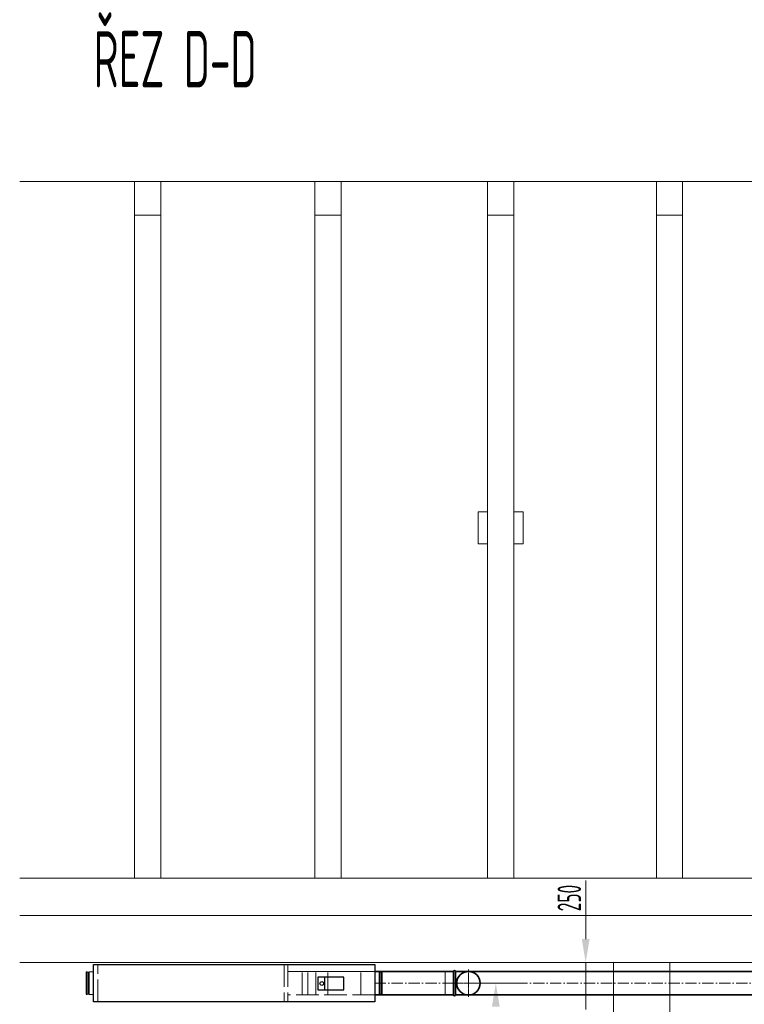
# Model space of a CAD drawing. Header units: millimetres. Extents: x 7400 to 85045, y 24168 to 123018.
# Tile 58 of 79: x 49972 to 53832, y 87832 to 93076. Entities that reach past the tile are written whole.
import ezdxf

# ---------------------------------------------------------------- set-up
doc = ezdxf.new("R2010")
doc.units = ezdxf.units.MM
for name, pattern in [('ACAD_ISO02W100', [15, 12, -3]), ('ACAD_ISO10W100', [18, 12, -3, 0, -3]), ('phl_thick', [0])]:
    doc.linetypes.add(name, pattern=pattern)
for name, color, linetype, lineweight in [('UT_KOTY - DIMENZE', 7, 'Continuous', 5), ('VZT_01 SUP (PŘÍVOD) - OBRYS', 5, 'Continuous', 35), ('VZT_02 SUP (PŘÍVOD) - OSA', 5, 'ACAD_ISO10W100', 5), ('VZT_21 ZAŘÍZENÍ - OBRYS', 1, 'Continuous', 30), ('VZT_22 ZAŘÍZENÍ - DETAIL', 8, 'Continuous', 5), ('VZT_50 POPIS - OBECNE', 7, 'Continuous', 13), ('VZT_POPIS - OBECNE', 7, 'Continuous', 5)]:
    doc.layers.add(name, color=color, linetype=linetype, lineweight=lineweight)
doc.layers.add('VZT_03 SUP (PŘÍVOD) - NETISK', color=8, linetype='ACAD_ISO02W100', lineweight=5, plot=False)
doc.layers.add('VZT_07 ETA (ODVOD) - NETISK', color=8, linetype='ACAD_ISO02W100', lineweight=5, plot=False)
doc.styles.add('ISOCP 2.5', font='isocp.shx', dxfattribs={"width": 0.6, "height": 2.5})

msp = doc.modelspace()

# ---------------------------------------------------------------- linework, layer by layer
at = {"layer": 'UT_KOTY - DIMENZE'}
for p, q in [((52987.2, 88179.4), (52987.2, 88491.4)), ((53032.3, 88054.4), (52924.7, 88054.4)), ((52987.2, 87804.4), (52987.2, 88054.4)), ((52619.6, 87944.4), (52445.9, 87944.4))]:
    msp.add_line(p, q, dxfattribs=at)
for points in [[(52966.4, 88179.4), (53008.1, 88179.4), (52987.2, 88054.4)], [(52487.6, 87819.4), (52529.3, 87819.4), (52508.4, 87944.4)]]:
    msp.add_solid(points, dxfattribs=at)
at = {"layer": 'VZT_01 SUP (PŘÍVOD) - OBRYS'}
for points in [[(51864.6, 88006.9), (52283.7, 88006.9)], [(52283.7, 88006.9), (52283.7, 87881.9)], [(52292.7, 88006.9), (52292.7, 87881.9)], [(52292.7, 88006.9), (52362.7, 88006.9)], [(52362.7, 88006.9), (54749.5, 88006.9)], [(51864.6, 87881.9), (52283.7, 87881.9)], [(52292.7, 87881.9), (52362.7, 87881.9)], [(52362.7, 87881.9), (54749.5, 87881.9)]]:
    msp.add_lwpolyline(points, dxfattribs=at)
for centre, radius, start, end in [((52288.2, 88006.9), 4.5, 0, 180), ((52362.7, 87944.4), 62.5, 90, 270), ((52362.7, 87944.4), 62.5, 270, 90), ((52288.2, 87881.9), 4.5, 180, 0)]:
    msp.add_arc(centre, radius, start, end, dxfattribs=at)
at = {"layer": 'VZT_02 SUP (PŘÍVOD) - OSA', "ltscale": 0.3}
for points in [[(52362.7, 88016.9), (52362.7, 87944.4)], [(52362.7, 87944.4), (52283.7, 87944.4)], [(52435.2, 87944.4), (52362.7, 87944.4)], [(52362.7, 87944.4), (52362.7, 87871.9)]]:
    msp.add_lwpolyline(points, dxfattribs=at)
at = {"layer": 'VZT_02 SUP (PŘÍVOD) - OSA', "ltscale": 5}
for points in [[(52283.7, 87944.4), (51864.6, 87944.4)], [(54749.5, 87944.4), (52362.7, 87944.4)]]:
    msp.add_lwpolyline(points, dxfattribs=at)
at = {"layer": 'VZT_03 SUP (PŘÍVOD) - NETISK', "ltscale": 0.4}
msp.add_lwpolyline([(52283.7, 88006.9), (52238.7, 88006.9), (52238.7, 87881.9), (52283.7, 87881.9)], dxfattribs=at)
at = {"layer": 'VZT_07 ETA (ODVOD) - NETISK', "ltscale": 0.4}
for p, q in [((50326.6, 88004.4), (50326.6, 87884.4)), ((50330.6, 88004.4), (50326.6, 88004.4)), ((50330.6, 88004.4), (50330.6, 87884.4)), ((50331.1, 88003.4), (50330.6, 88003.4)), ((50331.1, 88005.4), (50331.1, 87883.4)), ((50331.6, 88005.4), (50331.1, 88005.4)), ((50331.6, 88005.4), (50331.6, 87883.4)), ((50338.6, 88003.4), (50331.6, 88003.4)), ((50338.6, 88005.4), (50338.6, 87883.4)), ((50339.1, 88005.4), (50338.6, 88005.4)), ((50339.1, 88005.4), (50339.1, 87883.4)), ((50342.6, 88003.4), (50339.1, 88003.4)), ((50342.6, 88004.4), (50342.6, 87884.4)), ((50364.6, 88004.4), (50342.6, 88004.4)), ((51864.6, 88004.4), (51886.6, 88004.4)), ((51886.6, 88004.4), (51886.6, 87884.4)), ((51886.6, 88003.4), (51890.1, 88003.4)), ((51890.1, 88005.4), (51890.1, 87883.4)), ((51890.1, 88005.4), (51890.6, 88005.4)), ((51890.6, 88005.4), (51890.6, 87883.4)), ((51890.6, 88003.4), (51897.6, 88003.4)), ((51897.6, 88005.4), (51897.6, 87883.4)), ((51897.6, 88005.4), (51898.1, 88005.4)), ((51898.1, 88005.4), (51898.1, 87883.4)), ((51898.1, 88003.4), (51898.6, 88003.4)), ((51898.6, 88004.4), (51898.6, 87884.4)), ((51898.6, 88004.4), (51902.6, 88004.4)), ((51902.6, 88004.4), (51902.6, 87884.4)), ((50330.6, 87884.4), (50326.6, 87884.4)), ((50331.1, 87885.4), (50330.6, 87885.4)), ((50331.6, 87883.4), (50331.1, 87883.4)), ((50338.6, 87885.4), (50331.6, 87885.4)), ((50339.1, 87883.4), (50338.6, 87883.4)), ((50342.6, 87885.4), (50339.1, 87885.4)), ((50364.6, 87884.4), (50342.6, 87884.4)), ((51864.6, 87884.4), (51886.6, 87884.4)), ((51886.6, 87885.4), (51890.1, 87885.4)), ((51890.1, 87883.4), (51890.6, 87883.4)), ((51890.6, 87885.4), (51897.6, 87885.4)), ((51897.6, 87883.4), (51898.1, 87883.4)), ((51898.1, 87885.4), (51898.6, 87885.4)), ((51898.6, 87884.4), (51902.6, 87884.4))]:
    msp.add_line(p, q, dxfattribs=at)
at = {"layer": 'VZT_21 ZAŘÍZENÍ - OBRYS'}
for points in [[(50364.6, 88044.4), (51864.6, 88044.4), (51864.6, 87844.4), (50364.6, 87844.4)], [(51560.2, 87908.4), (51698, 87908.4), (51698, 87977.2), (51560.2, 87977.2)]]:
    msp.add_lwpolyline(points, close=True, dxfattribs=at)
msp.add_lwpolyline([(51597.2, 87908.4), (51597.2, 87977.2)], dxfattribs=at)
msp.add_circle((51581.1, 87942.8), 9.89, dxfattribs=at)
at = {"layer": 'VZT_22 ZAŘÍZENÍ - DETAIL', "linetype": 'ACAD_ISO02W100', "lineweight": 5, "ltscale": 10}
for points in [[(50388.6, 87844.4), (50388.6, 88044.4)], [(51380.3, 88044.4), (51380.3, 87844.4)], [(51400.9, 88044.4), (51400.9, 87844.4)], [(51476.4, 87881.9), (51476.4, 88006.9)], [(51507.1, 87881.9), (51507.1, 88006.9)], [(51550.2, 87881.9), (51550.2, 88006.9)], [(51613.5, 87881.9), (51613.5, 88006.9)], [(51789.2, 87881.9), (51789.2, 88006.9)], [(51864.6, 87881.9), (51400.9, 87881.9)]]:
    msp.add_lwpolyline(points, dxfattribs=at)
at = {"layer": 'VZT_22 ZAŘÍZENÍ - DETAIL'}
msp.add_lwpolyline([(51864.6, 88006.9), (51400.9, 88006.9)], dxfattribs=at)
at = {"layer": 'VZT_50 POPIS - OBECNE', "color": 8}
for p, q in [((49971.8, 92214.4), (58373.9, 92214.4)), ((50583.7, 92214.4), (50583.7, 88504.4)), ((50723.7, 92214.4), (50723.7, 88504.4)), ((51543.7, 92214.4), (51543.7, 88504.4)), ((51683.7, 92214.4), (51683.7, 88504.4)), ((52463.7, 92214.4), (52463.7, 88504.4)), ((52603.7, 92214.4), (52603.7, 88504.4)), ((53363.7, 92214.4), (53363.7, 88504.4)), ((53503.7, 92214.4), (53503.7, 88504.4)), ((49971.8, 88504.4), (54615.7, 88504.4)), ((49971.8, 88304.4), (58373.9, 88304.4)), ((49971.8, 88054.4), (58373.9, 88054.4))]:
    msp.add_line(p, q, dxfattribs=at)
at = {"layer": 'VZT_50 POPIS - OBECNE', "color": 8, "linetype": 'phl_thick'}
for p, q in [((50723.7, 92214.4), (50583.7, 92214.4)), ((50583.7, 92214.4), (50583.7, 92034.4)), ((50723.7, 92034.4), (50723.7, 92214.4)), ((51683.7, 92214.4), (51543.7, 92214.4)), ((51543.7, 92214.4), (51543.7, 92034.4)), ((51683.7, 92034.4), (51683.7, 92214.4)), ((52603.7, 92214.4), (52463.7, 92214.4)), ((52463.7, 92214.4), (52463.7, 92034.4)), ((52603.7, 92034.4), (52603.7, 92214.4)), ((53503.7, 92214.4), (53363.7, 92214.4)), ((53363.7, 92214.4), (53363.7, 92034.4)), ((53503.7, 92034.4), (53503.7, 92214.4)), ((50583.7, 92034.4), (50723.7, 92034.4)), ((51543.7, 92034.4), (51683.7, 92034.4)), ((52463.7, 92034.4), (52603.7, 92034.4)), ((53363.7, 92034.4), (53503.7, 92034.4)), ((52463.7, 90454.4), (52413.7, 90454.4)), ((52413.7, 90454.4), (52413.7, 90284.4)), ((52463.7, 90284.4), (52463.7, 90454.4)), ((52653.7, 90454.4), (52603.7, 90454.4)), ((52603.7, 90454.4), (52603.7, 90284.4)), ((52653.7, 90284.4), (52653.7, 90454.4)), ((52413.7, 90284.4), (52463.7, 90284.4)), ((52603.7, 90284.4), (52653.7, 90284.4))]:
    msp.add_line(p, q, dxfattribs=at)
at = {"layer": 'VZT_POPIS - OBECNE', "color": 8}
for p, q in [((53134.8, 85504.4), (53134.8, 88054.4)), ((53434.8, 85504.4), (53434.8, 88054.4))]:
    msp.add_line(p, q, dxfattribs=at)

# ---------------------------------------------------------------- texts
at = {"layer": 'UT_KOTY - DIMENZE', "insert": (52899.7, 88397.9), "char_height": 125, "attachment_point": 5, "rotation": 90, "style": 'ISOCP 2.5'}
msp.add_mtext('250', dxfattribs=at)
at = {"layer": 'VZT_50 POPIS - OBECNE', "style": 'ISOCP 2.5', "width": 0.6}
msp.add_text('ŘEZ D-D', height=300, rotation=360, dxfattribs=at).set_placement((50365.5, 92715.6))

doc.saveas('drawing.dxf')
